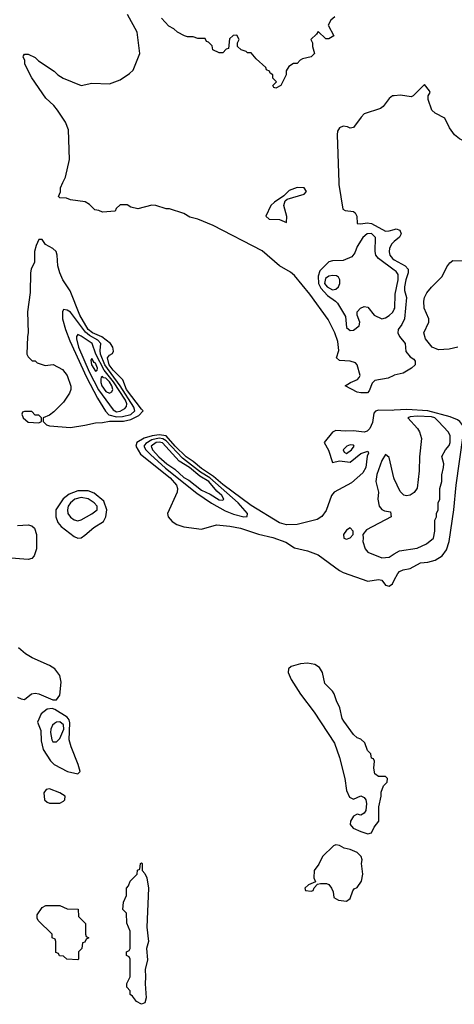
# Model space of a CAD drawing. Header units: inches. Extents: x 1793402 to 1900366, y 320852 to 470679.
# Tile 103 of 256: x 1877882 to 1880339, y 365354 to 370921. Entities that reach past the tile are written whole.
import ezdxf

# ---------------------------------------------------------------- set-up
doc = ezdxf.new("R2010")
doc.units = ezdxf.units.IN
doc.header["$MEASUREMENT"] = 0
for name, color, linetype in [('B8376', 7, 'Continuous'), ('B8377', 7, 'Continuous'), ('B8386', 7, 'Continuous'), ('B8387', 7, 'Continuous')]:
    doc.layers.add(name, color=color, linetype=linetype)

msp = doc.modelspace()

# ---------------------------------------------------------------- linework, layer by layer
at = {"layer": 'B8376', "color": 4}
for points, elevation in [([(1880000, 368910.5), (1879998, 368910), (1879965.6, 368894.4), (1879890, 368882), (1879874.6, 368865.4), (1879857.2, 368822.8), (1879848.4, 368811.6), (1879810, 368811), (1879790, 368816), (1879722, 368850), (1879752, 368870), (1879792.5, 368887.5), (1879801.1, 368898.9), (1879807.3, 368910), (1879790.5, 368970.5), (1879780.7, 368980.7), (1879750.5, 368990.5), (1879690, 368994), (1879674, 369010), (1879685.5, 369050), (1879681, 369101), (1879664, 369150), (1879626, 369226), (1879523, 369370), (1879435.6, 369475.6), (1879413.8, 369493.8), (1879351, 369530), (1879253.5, 369613.5), (1878976.7, 369756.7), (1878890, 369794), (1878844.5, 369804.5), (1878810, 369824.7), (1878730, 369852), (1878710, 369852), (1878651.1, 369871.1), (1878630, 369872), (1878550, 369852), (1878510, 369862), (1878490, 369874), (1878450, 369874), (1878427.3, 369852.7), (1878422, 369838), (1878350, 369832), (1878330, 369842), (1878306.4, 369846.4), (1878276.9, 369876.9), (1878251.6, 369891.6), (1878170, 369902), (1878147.3, 369912.7), (1878110, 369914), (1878102, 369922), (1878112, 369948), (1878112, 369970), (1878127, 370000)], 204), ([(1879686.6, 370000), (1879687, 369990), (1879709.5, 369849.5), (1879721.5, 369841.5), (1879770, 369836.2), (1879779.3, 369830), (1879787.3, 369810), (1879790, 369769.3), (1879810, 369767.3), (1879846.7, 369773.3), (1879870, 369769.7), (1879950, 369726), (1879970, 369727), (1880000, 369735.6)], 204), ([(1880000, 369504.2), (1879909.6, 369570), (1879895.6, 369590), (1879891.6, 369610), (1879893.6, 369690), (1879870, 369713), (1879846.8, 369710), (1879822, 369690), (1879790, 369639), (1879776.7, 369603.3), (1879759.3, 369580.7), (1879710, 369559.7), (1879650, 369558.4), (1879630, 369551.8), (1879579, 369501), (1879568.8, 369471.2), (1879571.8, 369430), (1879583.7, 369403.7), (1879622.3, 369362.3), (1879668.2, 369330), (1879678, 369318), (1879723.4, 369243.4), (1879730, 369181), (1879750, 369163), (1879770, 369164.9), (1879800.9, 369190), (1879804.5, 369210), (1879789.2, 369250), (1879789, 369270), (1879809.5, 369290.5), (1879830, 369298.8), (1879850, 369296), (1879886.8, 369250), (1879930, 369230.5), (1879950, 369235.5), (1879970, 369247.7), (1879992.4, 369267.6), (1880000, 369283.8)], 208), ([(1880000, 369666.4), (1879985.6, 369654.4), (1879972.3, 369630), (1879970, 369608), (1879974, 369590), (1879989.6, 369570), (1880000, 369564.2)], 204), ([(1880000, 368713), (1879990, 368712.4), (1879910, 368714), (1879892.8, 368707.2), (1879883.7, 368696.3), (1879877.2, 368642.8), (1879861.6, 368610), (1879846, 368594), (1879830, 368588.6), (1879770, 368597.2), (1879725.8, 368594.2), (1879670, 368598.4), (1879650.2, 368589.8), (1879603.8, 368530), (1879628.1, 368488.1), (1879650, 368417.3), (1879690, 368426), (1879750, 368419.7), (1879810, 368468.2), (1879850, 368482), (1879854, 368470), (1879846.8, 368453.2), (1879839.5, 368390), (1879821.1, 368358.9), (1879757.3, 368302.7), (1879660.5, 368250), (1879644.9, 368230), (1879614.6, 368145.4), (1879590, 368112.3), (1879564.4, 368095.6), (1879450, 368066), (1879390, 368065.1), (1879350, 368075.6), (1879190, 368174.2), (1879030, 368293.3), (1878978.6, 368338.6), (1878910, 368382.6), (1878863.5, 368423.5), (1878823.7, 368450), (1878760.2, 368510), (1878710, 368567.6), (1878670, 368574.7), (1878631.9, 368568.1), (1878585.9, 368554.1), (1878543.8, 368530), (1878538, 368510), (1878565.1, 368465.1), (1878733.4, 368330), (1878767.7, 368290), (1878773.4, 368270), (1878773, 368250), (1878717.3, 368130), (1878721, 368110), (1878744.7, 368084.7), (1878770, 368067.3), (1878810, 368054), (1878910, 368041), (1878994.6, 368065.4), (1879070, 368058), (1879130, 368045.5), (1879233, 368013), (1879313.9, 367993.9), (1879387.3, 367967.3), (1879435.6, 367935.6), (1879510, 367918.7), (1879570, 367895.3), (1879690, 367806), (1879710, 367796), (1879850, 367746), (1879910, 367756), (1879930, 367752), (1879950, 367724.7), (1879970, 367718), (1879990, 367731.3), (1880000, 367751.6)], 204), ([(1880000, 368325.5), (1879998, 368330), (1879970, 368446), (1879950, 368462), (1879930, 368428), (1879901.6, 368350), (1879894.9, 368310), (1879911, 368250), (1879906.8, 368210), (1879914, 368170), (1879930, 368150.8), (1879943.5, 368143.5), (1879978, 368138), (1879982, 368110), (1879843.5, 368036.5), (1879822, 368010), (1879824.7, 367990), (1879821, 367970), (1879834.8, 367930), (1879850.6, 367910.6), (1879930, 367878), (1879970, 367882.8), (1880000, 367900.4)], 208), ([(1877870, 368062), (1877930, 368064.2), (1877950, 368059.5), (1877965.3, 368045.3), (1877978, 368010), (1877977.1, 367930), (1877964.9, 367890), (1877950, 367874), (1877930, 367868.4), (1877810, 367879.3)], 196), ([(1877870, 367091.3), (1877890, 367081), (1877910, 367078), (1877948.7, 367110), (1877970, 367113.4), (1877991.3, 367110), (1878070, 367074.8), (1878090, 367076), (1878110, 367102), (1878116.2, 367176.2), (1878110, 367214), (1878081.2, 367250), (1878050, 367269.3), (1877952.3, 367312.3), (1877915.9, 367335.9), (1877876, 367370)], 204)]:
    msp.add_lwpolyline(points, dxfattribs=dict(at, elevation=elevation))
for points, elevation in [([(1879450, 369972), (1879404.7, 369955.3), (1879374.8, 369925.2), (1879322, 369890), (1879302, 369870), (1879274, 369810), (1879292.7, 369792.7), (1879351.1, 369791.1), (1879390, 369774), (1879392.5, 369807.5), (1879376.2, 369870), (1879383.2, 369896.8), (1879393.8, 369906.2), (1879490, 369934), (1879503.7, 369950), (1879491.1, 369971.1)], 208), ([(1878010, 369678), (1877990, 369678), (1877975.3, 369644.7), (1877966.8, 369610), (1877966, 369550), (1877946.8, 369510), (1877942.8, 369490), (1877942, 369378), (1877927.3, 369270), (1877931, 369150), (1877926, 369130), (1877922, 369030), (1877930, 369014), (1877952.7, 368992.7), (1877970, 368992), (1877981, 368981), (1878025.4, 368965.4), (1878071.1, 368971.1), (1878123.6, 368943.6), (1878151.3, 368910), (1878171.6, 368848.4), (1878172, 368830), (1878164.7, 368810), (1878130, 368758), (1878075.3, 368704.7), (1878050, 368686), (1878014, 368670), (1878014, 368650), (1878034, 368630), (1878050, 368624.7), (1878170, 368615.5), (1878250, 368628.9), (1878310, 368642), (1878350, 368643.2), (1878390, 368651), (1878468.6, 368651.4), (1878510, 368659.8), (1878556.1, 368683.9), (1878580.9, 368710), (1878570, 368718.4), (1878485.6, 368830), (1878465.3, 368885.3), (1878410, 368940.4), (1878388.5, 368970), (1878378.7, 369010), (1878390, 369023.8), (1878406.3, 369033.7), (1878413.1, 369046.9), (1878408.3, 369070), (1878395.3, 369090), (1878347.3, 369127.3), (1878294, 369150), (1878270, 369169.1), (1878222, 369250), (1878167.9, 369387.9), (1878126.6, 369450), (1878109.4, 369490), (1878097.2, 369530), (1878094, 369590), (1878088, 369610), (1878070, 369628), (1878028, 369650)], 204), ([(1879650, 369475.1), (1879630, 369471.1), (1879610, 369456.9), (1879605.8, 369430), (1879619.6, 369410), (1879650, 369393.4), (1879670, 369397.1), (1879684.5, 369410), (1879691.8, 369430), (1879692.3, 369450), (1879684.8, 369464.8), (1879673.6, 369473.6)], 212), ([(1878130, 369282), (1878124.9, 369270), (1878124.9, 369230), (1878140.9, 369170), (1878166.1, 369106.1), (1878260, 368900), (1878321.3, 368781.3), (1878367, 368707), (1878386.1, 368686.1), (1878430, 368675), (1878462.7, 368677.3), (1878510, 368689.4), (1878533.6, 368710), (1878528.2, 368730), (1878450.7, 368850.7), (1878364.1, 368970), (1878339.1, 369030), (1878336.5, 369050), (1878341, 369090), (1878323.9, 369110), (1878276, 369136), (1878253.7, 369153.7), (1878170, 369267.3), (1878150, 369279.3)], 208), ([(1878210, 369140.9), (1878203.1, 369130), (1878203.2, 369116.8), (1878214.2, 369070), (1878274.6, 368930), (1878327.4, 368827.4), (1878410, 368714.9), (1878430, 368704.5), (1878450, 368707.1), (1878476.3, 368723.7), (1878485.3, 368734.7), (1878487.2, 368750), (1878480.2, 368770), (1878413.1, 368873.1), (1878360.3, 368940.3), (1878313, 369030), (1878292.4, 369090), (1878230, 369132.6)], 212), ([(1878290, 369005.2), (1878284.6, 368995.4), (1878288.4, 368970), (1878310, 368934), (1878319.6, 368940.4), (1878322, 368950), (1878310, 368979.5), (1878302.4, 368982.4)], 216), ([(1878350, 368903.7), (1878342, 368898), (1878341.3, 368890), (1878340.7, 368870), (1878346.7, 368850), (1878370, 368819.6), (1878390, 368810.4), (1878403.3, 368816.7), (1878409.6, 368830), (1878402.2, 368850), (1878390, 368873.8), (1878370, 368894.4), (1878356.6, 368896.6)], 216), ([(1877950, 368706), (1877910, 368706), (1877898, 368702), (1877894, 368690), (1877902, 368670), (1877930, 368644.7), (1877990, 368642), (1878006, 368650), (1878006, 368670), (1877990, 368686), (1877970, 368686)], 204), ([(1878670, 368554.2), (1878630, 368545.4), (1878594.4, 368525.6), (1878584.7, 368510), (1878596, 368490), (1878622.5, 368462.5), (1878706.1, 368386.1), (1878883.3, 368243.3), (1878967, 368187), (1879044.6, 368144.6), (1879090, 368124.9), (1879150, 368110.7), (1879168.7, 368111.3), (1879169.3, 368130), (1879117.7, 368190), (1878957.3, 368330), (1878903.7, 368363.7), (1878802.1, 368442.1), (1878710, 368539.6), (1878691.1, 368551.1)], 208), ([(1878670, 368532.7), (1878654, 368530), (1878624.7, 368510), (1878632.9, 368490), (1878669.3, 368450), (1878713.1, 368410), (1878759, 368379), (1878810, 368331.9), (1878837.9, 368317.9), (1878910, 368260.6), (1878958.6, 368238.6), (1879010, 368206), (1879030, 368204.9), (1879036, 368210), (1879025.1, 368230), (1878996.2, 368256.2), (1878950.6, 368310), (1878899.6, 368339.6), (1878842.4, 368390), (1878784.4, 368424.4), (1878690, 368528.7)], 212), ([(1879750, 368518), (1879731.3, 368510), (1879711, 368490), (1879716, 368476), (1879730, 368468.4), (1879758, 368490), (1879772.3, 368510), (1879770, 368515.3)], 208), ([(1878270, 368258), (1878210, 368257.8), (1878161.3, 368238.7), (1878128.6, 368211.4), (1878086.7, 368150), (1878086.3, 368110), (1878098.6, 368078.6), (1878115.8, 368055.8), (1878190, 367999.3), (1878210, 367990.5), (1878229.4, 367990.6), (1878250, 368006.8), (1878301.2, 368050), (1878355.6, 368084.4), (1878369.8, 368110.2), (1878374.5, 368150), (1878358.6, 368198.6), (1878303.2, 368243.2)], 204), ([(1878230, 368219.3), (1878193, 368210), (1878168.8, 368190), (1878156.5, 368170), (1878152, 368150), (1878154.9, 368130), (1878170, 368108), (1878190, 368093), (1878210, 368088), (1878230, 368092.7), (1878290, 368126.4), (1878319.5, 368150), (1878319.6, 368170), (1878303.6, 368190), (1878270, 368212)], 208), ([(1879750, 368048), (1879730, 368035.3), (1879712, 368010), (1879714, 367990), (1879730, 367984.7), (1879750, 367992), (1879768, 368010), (1879768, 368030)], 208), ([(1879510, 367282), (1879470, 367279.5), (1879416.8, 367263.2), (1879401, 367250), (1879400.7, 367230), (1879417.1, 367190), (1879470, 367107.7), (1879546.4, 367006.4), (1879661.6, 366830), (1879690.3, 366750.3), (1879719.3, 366630), (1879730, 366562), (1879746, 366526), (1879770, 366514.8), (1879810, 366533.4), (1879830, 366522.8), (1879839.1, 366510), (1879843, 366490), (1879838, 366450), (1879830, 366434), (1879810, 366424), (1879790, 366428.7), (1879770, 366418), (1879751.3, 366390), (1879751, 366370), (1879766.8, 366350), (1879810, 366330.7), (1879850, 366317.3), (1879870, 366324), (1879885.1, 366354.9), (1879912, 366390), (1879912, 366470), (1879926, 366530), (1879925.6, 366554.4), (1879939, 366590), (1879959, 366610), (1879962, 366630), (1879950, 366642), (1879910, 366642), (1879890, 366658), (1879884, 366690), (1879888, 366728), (1879882, 366742), (1879870, 366746), (1879868, 366770), (1879848.7, 366790), (1879832.9, 366832.9), (1879810, 366854), (1879790, 366861.2), (1879770, 366879), (1879714.2, 366954.2), (1879705.2, 366970), (1879692.3, 367030), (1879672.3, 367070), (1879659.5, 367110), (1879650, 367125.2), (1879607.7, 367167.7), (1879594, 367230), (1879577.6, 367257.6), (1879550, 367276)], 204), ([(1878066.3, 367026.3), (1878036.8, 367023.2), (1878004, 366996), (1877982, 366950), (1878002.5, 366902.5), (1878003, 366843), (1878015.1, 366795.1), (1878056.4, 366730), (1878077.6, 366710), (1878153.4, 366670), (1878210, 366656.3), (1878223.7, 366670), (1878212.8, 366710), (1878172.4, 366810), (1878162, 366850), (1878166.3, 366946.3), (1878162.6, 366962.6), (1878150, 366977.4), (1878081.5, 367021.5)], 204), ([(1878110, 366952), (1878090, 366949.6), (1878078.5, 366941.5), (1878068.2, 366931.8), (1878058.9, 366910), (1878056.5, 366890), (1878063.8, 366850), (1878070, 366838.8), (1878090, 366837.3), (1878110, 366857.3), (1878131.6, 366910), (1878130, 366934.5)], 208), ([(1878050, 366571.6), (1878031.1, 366568.9), (1878018, 366550), (1878022, 366510), (1878036.9, 366496.9), (1878050, 366491.3), (1878108.4, 366491.6), (1878130, 366502), (1878138, 366510), (1878139, 366530), (1878109, 366550)], 204), ([(1879670, 366256.2), (1879656, 366250), (1879593.4, 366190), (1879573.4, 366146.6), (1879546.8, 366110), (1879544.7, 366070), (1879554, 366046), (1879514, 366030), (1879494, 366010), (1879498, 365998), (1879530, 365994), (1879542, 365998), (1879547.3, 366012.7), (1879566, 366034), (1879582, 366038), (1879616.9, 366036.9), (1879630, 366032), (1879644.7, 366010), (1879654, 365990), (1879658, 365958), (1879683.6, 365943.6), (1879730, 365938), (1879750, 365952), (1879764.7, 365995.3), (1879773.2, 366006.8), (1879790, 366014.8), (1879814, 366050), (1879822, 366090), (1879814, 366150), (1879819, 366170), (1879812.3, 366190), (1879790, 366213), (1879750.6, 366229.4), (1879716.6, 366236.6), (1879690, 366252.6)], 204), ([(1878570, 365354), (1878542, 365370), (1878520.4, 365400.4), (1878506, 365410), (1878506, 365430), (1878488, 365450), (1878488.4, 365471.6), (1878506, 365510), (1878506, 365610), (1878502, 365622), (1878486, 365630), (1878486, 365650), (1878502, 365658), (1878506, 365670), (1878507.3, 365767.3), (1878487.3, 365812.7), (1878486, 365870), (1878466, 365890), (1878468.4, 365931.6), (1878486, 365970), (1878486, 366010), (1878496.4, 366023.6), (1878506, 366050), (1878546, 366090), (1878548.4, 366111.6), (1878562, 366118), (1878566, 366150), (1878570, 366154), (1878574, 366150), (1878574, 366110), (1878590, 366094), (1878601, 366070), (1878610.6, 366010), (1878601, 365790), (1878610.7, 365710), (1878598.8, 365670), (1878605.4, 365605.4), (1878590.8, 365550), (1878594, 365510), (1878590.6, 365470), (1878597.1, 365390), (1878590, 365362)], 196), ([(1878210, 365606), (1878148.4, 365608.4), (1878130, 365626), (1878107.3, 365627.3), (1878102, 365642), (1878087.3, 365647.3), (1878086, 365710), (1878082, 365722), (1878066, 365730), (1878066, 365750), (1877987.3, 365827.3), (1877980.4, 365840.4), (1877980.4, 365859.6), (1878010, 365902), (1878030, 365912), (1878110, 365912), (1878150, 365894), (1878212.7, 365892.7), (1878214, 365850), (1878254, 365810), (1878254, 365750), (1878258, 365738), (1878274, 365730), (1878258, 365722), (1878250, 365706), (1878238, 365702), (1878234, 365670), (1878214, 365650), (1878214, 365610)], 196)]:
    msp.add_lwpolyline(points, close=True, dxfattribs=dict(at, elevation=elevation))
at = {"layer": 'B8377', "color": 4}
for points, elevation in [([(1878127, 370000), (1878142, 370030), (1878164.7, 370130), (1878158.8, 370298.8), (1878141.4, 370341.4), (1878096, 370410), (1878075.9, 370435.9), (1878030, 370478), (1877950, 370592), (1877912, 370670), (1877912, 370692), (1877902, 370710), (1877903.6, 370716.4), (1877910, 370726), (1877930, 370726), (1877970, 370708), (1877989.1, 370689.1), (1878078, 370630), (1878098, 370610), (1878128, 370590), (1878229.2, 370549.2), (1878290, 370562), (1878390, 370559), (1878450, 370582), (1878503.6, 370616.4), (1878523.6, 370636.4), (1878561, 370730), (1878546, 370850), (1878490.9, 370950.9)], 204), ([(1879663.1, 370936.9), (1879641.2, 370918.8), (1879626, 370890), (1879658, 370830), (1879630, 370812), (1879612.7, 370812.7), (1879570, 370854), (1879560.4, 370839.6), (1879528, 370810), (1879538, 370790), (1879538, 370770), (1879548, 370730), (1879530, 370712), (1879480.4, 370699.6), (1879467.3, 370692.7), (1879450, 370674), (1879430, 370674), (1879403.1, 370656.9), (1879388.9, 370631.1), (1879388, 370610), (1879358, 370550), (1879330, 370534), (1879318, 370538), (1879314, 370550), (1879334, 370570), (1879314, 370590), (1879314, 370610), (1879298, 370618), (1879294, 370630), (1879278, 370638), (1879274, 370650), (1879219.6, 370699.6), (1879190, 370734), (1879170, 370734), (1879162, 370742), (1879134, 370750), (1879114, 370770), (1879114, 370790), (1879122, 370810), (1879110, 370834), (1879088.4, 370831.6), (1879067.3, 370812.7), (1879062, 370758), (1879050, 370754), (1879030, 370734), (1879010, 370734), (1878974, 370750), (1878970, 370774), (1878950, 370794), (1878938, 370798), (1878930, 370814), (1878890, 370814), (1878863.6, 370823.6), (1878830, 370824.7), (1878814, 370830), (1878774, 370850), (1878754, 370870), (1878725.4, 370885.4), (1878684.7, 370930)], 208), ([(1880000, 370491.4), (1879990, 370490.7), (1879970, 370474.8), (1879936.2, 370430), (1879921.8, 370418.2), (1879830, 370388.4), (1879811.6, 370370), (1879770, 370311), (1879750, 370307.7), (1879735.6, 370315.6), (1879710, 370319.5), (1879689.8, 370310.2), (1879678.9, 370290), (1879676.3, 370270), (1879686.6, 370000)], 204)]:
    msp.add_lwpolyline(points, dxfattribs=dict(at, elevation=elevation))
at = {"layer": 'B8386', "color": 4}
for points, elevation in [([(1880000, 369735.6), (1880010, 369738.4), (1880031.3, 369731.3), (1880038, 369710), (1880030, 369691.3), (1880000, 369666.4)], 204), ([(1880000, 369564.2), (1880060.9, 369530), (1880078, 369510), (1880079.1, 369490), (1880064.5, 369450), (1880057.2, 369410), (1880058.3, 369390), (1880069.7, 369349.7), (1880056.9, 369230), (1880042.4, 369197.6), (1880021.2, 369170), (1880019, 369150), (1880029, 369130), (1880061.2, 369090), (1880065.2, 369045.2), (1880090, 369015.3), (1880110, 369002), (1880117.2, 368990), (1880118, 368970), (1880097.2, 368950), (1880050, 368922), (1880000, 368910.5)], 204), ([(1880359, 369070), (1880310, 369058.4), (1880250, 369054.9), (1880214.8, 369070), (1880177, 369117), (1880166, 369150), (1880194.4, 369210), (1880194.9, 369230), (1880168.2, 369290), (1880166.4, 369330), (1880170.4, 369350), (1880184, 369376), (1880210, 369409.4), (1880270.9, 369469.1), (1880296.3, 369523.7), (1880313.7, 369546.3), (1880330, 369559), (1880402, 369558)], 204), ([(1880000, 369283.8), (1880002.9, 369290), (1880004.7, 369370), (1880021.1, 369450), (1880020.8, 369480.8), (1880010, 369496.9), (1880000, 369504.2)], 208), ([(1880000, 367751.6), (1880019, 367790), (1880030, 367801), (1880050, 367811), (1880090, 367818), (1880148, 367850), (1880190, 367854.8), (1880230, 367866), (1880270, 367890.6), (1880295.4, 367924.6), (1880309.7, 367970.3), (1880336.9, 368150), (1880349.7, 368290), (1880389.8, 368570), (1880387.1, 368627.1), (1880370, 368649.6), (1880357.8, 368657.8), (1880315.8, 368675.8), (1880190, 368709.9), (1880070, 368717.3), (1880000, 368713)], 204), ([(1880000, 367900.4), (1880030, 367918), (1880130, 367933), (1880182.5, 367957.5), (1880222, 367990), (1880229, 368030), (1880229.3, 368090.7), (1880238, 368110), (1880238, 368130), (1880248, 368150), (1880248, 368190), (1880258, 368210), (1880258, 368270), (1880268, 368310), (1880268.4, 368348.4), (1880277.2, 368390), (1880279, 368410), (1880269.1, 368450.9), (1880288.7, 368490), (1880310, 368514), (1880315.3, 368530), (1880315.3, 368570), (1880304, 368590), (1880249.4, 368650), (1880229.4, 368670), (1880210, 368676.2), (1880130, 368679.1), (1880090, 368675.6), (1880076, 368670), (1880130.8, 368610), (1880142.8, 368590), (1880153.7, 368553.7), (1880141.6, 368450), (1880140.4, 368370), (1880128.2, 368271.8), (1880112.1, 368247.9), (1880090, 368232.7), (1880069.2, 368229.2), (1880052.9, 368232.9), (1880032.7, 368252.7), (1880000, 368325.5)], 208)]:
    msp.add_lwpolyline(points, dxfattribs=dict(at, elevation=elevation))
at = {"layer": 'B8387', "color": 4, "elevation": 204}
msp.add_lwpolyline([(1880585.8, 370000), (1880585.2, 370005.2), (1880574, 370030), (1880553.2, 370053.2), (1880504, 370130), (1880450, 370184), (1880430, 370210.8), (1880410, 370227.3), (1880367.5, 370247.5), (1880341, 370270), (1880311, 370310), (1880284.7, 370364.7), (1880230, 370392), (1880212, 370410), (1880192, 370470), (1880192, 370490), (1880202, 370510), (1880199.6, 370519.6), (1880170, 370554), (1880106, 370490), (1880094.6, 370485.4), (1880034, 370494), (1880000, 370491.4)], dxfattribs=at)

doc.saveas('drawing.dxf')
